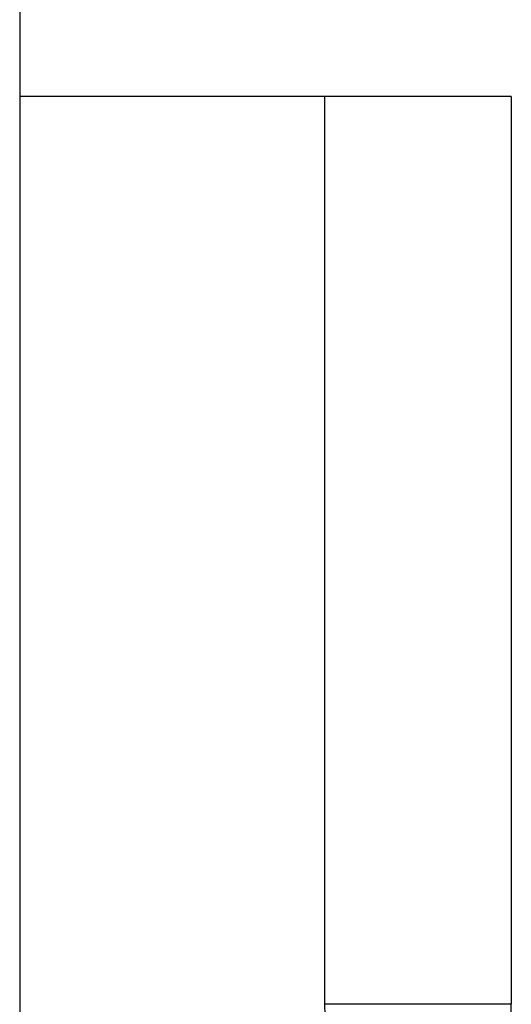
# Model space of a CAD drawing. Header units: inches. Extents: x 5 to 143, y 9 to 75.
# Tile 96 of 125: x 85.645 to 85.935, y 31.838 to 32.418. Entities that reach past the tile are written whole.
import ezdxf

# ---------------------------------------------------------------- set-up
doc = ezdxf.new("R2010")
doc.units = ezdxf.units.IN
doc.header["$MEASUREMENT"] = 0
doc.layers.add('Visible Edges(ANSI)', color=7, linetype='Continuous', lineweight=25)
doc.layers.add('Visible Tangent Edges(ANSI)', color=7, linetype='Continuous', lineweight=25)

msp = doc.modelspace()

# ---------------------------------------------------------------- linework, layer by layer
at = {"layer": 'Visible Edges(ANSI)'}
for p, q in [((85.64522, 56.51508), (85.64522, 27.03408)), ((85.825, 32.37308), (85.64522, 32.37308)), ((85.93474, 32.37308), (85.825, 32.37308)), ((85.93474, 32.37308), (85.93474, 31.83802))]:
    msp.add_line(p, q, dxfattribs=at)
at = {"layer": 'Visible Tangent Edges(ANSI)'}
for p, q in [((85.825, 31.83802), (85.825, 32.37308)), ((85.82818, 31.72838), (85.825, 31.83802)), ((85.93474, 31.83802), (85.825, 31.83802))]:
    msp.add_line(p, q, dxfattribs=at)
msp.add_ellipse((85.825, 31.83802), major_axis=(0.10974, 0), ratio=0.999578, start_param=4.741425, end_param=6.283185, dxfattribs=at)

doc.saveas('drawing.dxf')
